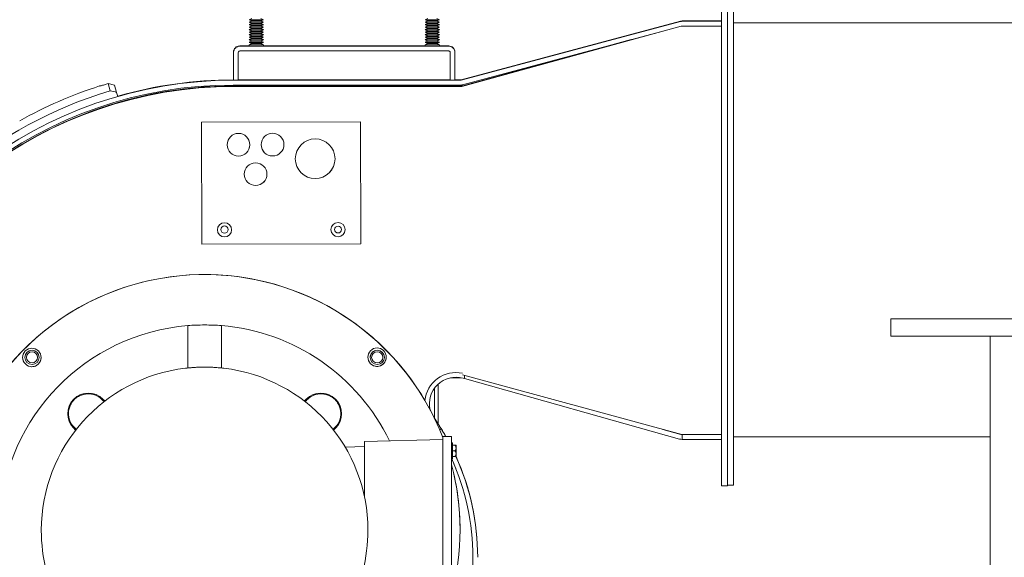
# Model space of a CAD drawing. Header units: inches. Extents: x 1 to 669, y 0 to 417.
# Tile 22 of 256: x 58 to 80, y 260 to 272. Entities that reach past the tile are written whole.
import ezdxf

# ---------------------------------------------------------------- set-up
doc = ezdxf.new("R2010")
doc.units = ezdxf.units.IN
doc.header["$LTSCALE"] = 12
doc.header["$MEASUREMENT"] = 0
doc.layers.get('0').update_dxf_attribs({"linetype": 'CONTINUOUS'})
doc.layers.add('X', color=1, linetype='CONTINUOUS')

msp = doc.modelspace()

# ---------------------------------------------------------------- linework, layer by layer
at = {"lineweight": 0}
for p, q in [((132.76366, 265.15076), (77.36042, 265.15076)), ((77.36042, 264.77576), (77.36042, 265.15076)), ((77.36042, 264.77576), (132.76366, 264.77576)), ((79.5456, 264.77576), (79.5456, 256.77576))]:
    msp.add_line(p, q, dxfattribs=at)
at = {"layer": 'X', "lineweight": 0}
for p, q in [((73.62716, 272.72356), (73.62716, 261.47356)), ((73.76166, 272.72356), (73.76166, 266.2438)), ((73.89616, 261.48826), (73.89616, 272.73826)), ((63.28666, 271.77294), (63.23066, 271.74518)), ((63.28666, 271.71742), (63.23066, 271.74518)), ((63.28256, 271.71946), (63.23066, 271.69373)), ((63.28666, 271.71742), (63.23066, 271.68967)), ((63.23476, 271.6917), (63.23066, 271.69373)), ((63.28666, 271.66191), (63.23066, 271.68967)), ((63.28256, 271.66394), (63.23066, 271.63822)), ((63.28666, 271.66191), (63.23066, 271.63415)), ((63.23476, 271.63619), (63.23066, 271.63822)), ((63.48666, 271.77294), (63.54266, 271.74518)), ((63.48666, 271.71742), (63.54266, 271.74518)), ((63.48666, 271.71742), (63.54266, 271.68967)), ((63.48666, 271.66191), (63.54266, 271.68967)), ((63.48666, 271.66191), (63.54266, 271.63415)), ((63.49076, 271.71946), (63.54266, 271.69373)), ((63.49076, 271.66394), (63.54266, 271.63822)), ((63.53856, 271.6917), (63.54266, 271.69373)), ((63.53856, 271.63619), (63.54266, 271.63822)), ((67.16166, 271.77294), (67.10566, 271.74518)), ((67.16166, 271.71742), (67.10566, 271.74518)), ((67.15756, 271.71946), (67.10566, 271.69373)), ((67.16166, 271.71742), (67.10566, 271.68967)), ((67.10976, 271.6917), (67.10566, 271.69373)), ((67.16166, 271.66191), (67.10566, 271.68967)), ((67.15756, 271.66394), (67.10566, 271.63822)), ((67.16166, 271.66191), (67.10566, 271.63415)), ((67.10976, 271.63619), (67.10566, 271.63822)), ((67.36166, 271.77294), (67.41766, 271.74518)), ((67.36166, 271.71742), (67.41766, 271.74518)), ((67.36166, 271.71742), (67.41766, 271.68967)), ((67.36166, 271.66191), (67.41766, 271.68967)), ((67.36166, 271.66191), (67.41766, 271.63415)), ((67.36576, 271.71946), (67.41766, 271.69373)), ((67.36576, 271.66394), (67.41766, 271.63822)), ((67.41356, 271.6917), (67.41766, 271.69373)), ((67.41356, 271.63619), (67.41766, 271.63822)), ((72.73061, 271.7125), (67.90022, 270.41777)), ((67.90022, 270.41089), (72.73061, 271.70476)), ((72.76577, 271.71713), (73.62716, 271.71713)), ((73.62716, 271.70939), (72.76577, 271.70939)), ((73.89616, 271.67306), (81.20616, 271.67306)), ((63.28666, 271.6064), (63.23066, 271.63415)), ((63.28256, 271.60843), (63.23066, 271.58271)), ((63.28666, 271.6064), (63.23066, 271.57864)), ((63.23476, 271.58067), (63.23066, 271.58271)), ((63.28666, 271.55088), (63.23066, 271.57864)), ((63.28256, 271.55292), (63.23066, 271.5272)), ((63.28666, 271.55088), (63.23066, 271.52313)), ((63.23476, 271.52516), (63.23066, 271.52719)), ((63.28666, 271.49537), (63.23066, 271.52313)), ((63.28256, 271.4974), (63.23066, 271.47168)), ((63.28666, 271.49537), (63.23066, 271.46761)), ((63.23476, 271.46965), (63.23066, 271.47168)), ((63.28666, 271.43986), (63.23066, 271.46761)), ((63.28256, 271.44189), (63.23066, 271.41617)), ((63.28666, 271.43986), (63.23066, 271.4121)), ((63.48666, 271.6064), (63.54266, 271.63415)), ((63.48666, 271.6064), (63.54266, 271.57864)), ((63.48666, 271.55088), (63.54266, 271.57864)), ((63.48666, 271.55088), (63.54266, 271.52313)), ((63.48666, 271.49537), (63.54266, 271.52313)), ((63.48666, 271.49537), (63.54266, 271.46761)), ((63.48666, 271.43986), (63.54266, 271.46761)), ((63.48666, 271.43986), (63.54266, 271.4121)), ((63.49076, 271.60843), (63.54266, 271.58271)), ((63.49076, 271.55292), (63.54266, 271.5272)), ((63.49076, 271.4974), (63.54266, 271.47168)), ((63.49076, 271.44189), (63.54266, 271.41617)), ((63.53856, 271.58067), (63.54266, 271.58271)), ((63.53856, 271.52516), (63.54266, 271.52719)), ((63.53856, 271.46965), (63.54266, 271.47168)), ((67.16166, 271.6064), (67.10566, 271.63415)), ((67.15756, 271.60843), (67.10566, 271.58271)), ((67.16166, 271.6064), (67.10566, 271.57864)), ((67.10976, 271.58067), (67.10566, 271.58271)), ((67.16166, 271.55088), (67.10566, 271.57864)), ((67.15756, 271.55292), (67.10566, 271.5272)), ((67.16166, 271.55088), (67.10566, 271.52313)), ((67.10976, 271.52516), (67.10566, 271.52719)), ((67.16166, 271.49537), (67.10566, 271.52313)), ((67.15756, 271.4974), (67.10566, 271.47168)), ((67.16166, 271.49537), (67.10566, 271.46761)), ((67.10976, 271.46965), (67.10566, 271.47168)), ((67.16166, 271.43986), (67.10566, 271.46761)), ((67.15756, 271.44189), (67.10566, 271.41617)), ((67.16166, 271.43986), (67.10566, 271.4121)), ((67.36166, 271.6064), (67.41766, 271.63415)), ((67.36166, 271.6064), (67.41766, 271.57864)), ((67.36166, 271.55088), (67.41766, 271.57864)), ((67.36166, 271.55088), (67.41766, 271.52313)), ((67.36166, 271.49537), (67.41766, 271.52313)), ((67.36166, 271.49537), (67.41766, 271.46761)), ((67.36166, 271.43986), (67.41766, 271.46761)), ((67.36166, 271.43986), (67.41766, 271.4121)), ((67.36576, 271.60843), (67.41766, 271.58271)), ((67.36576, 271.55292), (67.41766, 271.5272)), ((67.36576, 271.4974), (67.41766, 271.47168)), ((67.36576, 271.44189), (67.41766, 271.41617)), ((67.41356, 271.58067), (67.41766, 271.58271)), ((67.41356, 271.52516), (67.41766, 271.52719)), ((67.41356, 271.46965), (67.41766, 271.47168)), ((67.9141, 270.2731), (72.7443, 271.60269)), ((67.9273, 270.30985), (72.39926, 271.50772)), ((72.75574, 271.6032), (72.75769, 271.60373)), ((72.76495, 271.60373), (73.62716, 271.60474)), ((72.76495, 271.60361), (73.62716, 271.60463)), ((72.76495, 271.60373), (72.76495, 271.60361)), ((73.62716, 271.60479), (72.76577, 271.60479)), ((63.23476, 271.41414), (63.23066, 271.41617)), ((63.28666, 271.38434), (63.23066, 271.4121)), ((63.28256, 271.38638), (63.23066, 271.36066)), ((63.28666, 271.38434), (63.23066, 271.35659)), ((63.23476, 271.35862), (63.23066, 271.36066)), ((63.28666, 271.32883), (63.23066, 271.35659)), ((63.28256, 271.33087), (63.23066, 271.30514)), ((63.28666, 271.32883), (63.23066, 271.30108)), ((63.23476, 271.30311), (63.23066, 271.30514)), ((63.28666, 271.27332), (63.23066, 271.30108)), ((63.28256, 271.27535), (63.23066, 271.24963)), ((63.28666, 271.27332), (63.23066, 271.24556)), ((63.23476, 271.2476), (63.23066, 271.24963)), ((63.28666, 271.21781), (63.23066, 271.24556)), ((63.28256, 271.21984), (63.23066, 271.19412)), ((63.28666, 271.21781), (63.23066, 271.19005)), ((63.48666, 271.38434), (63.54266, 271.4121)), ((63.48666, 271.38434), (63.54266, 271.35659)), ((63.48666, 271.32883), (63.54266, 271.35659)), ((63.48666, 271.32883), (63.54266, 271.30108)), ((63.48666, 271.27332), (63.54266, 271.30108)), ((63.48666, 271.27332), (63.54266, 271.24556)), ((63.48666, 271.21781), (63.54266, 271.24556)), ((63.48666, 271.21781), (63.54266, 271.19005)), ((63.49076, 271.38638), (63.54266, 271.36066)), ((63.49076, 271.33087), (63.54266, 271.30514)), ((63.49076, 271.27535), (63.54266, 271.24963)), ((63.49076, 271.21984), (63.54266, 271.19412)), ((63.53856, 271.41414), (63.54266, 271.41617)), ((63.53856, 271.35862), (63.54266, 271.36066)), ((63.53856, 271.30311), (63.54266, 271.30514)), ((63.53856, 271.2476), (63.54266, 271.24963)), ((67.10976, 271.41414), (67.10566, 271.41617)), ((67.16166, 271.38434), (67.10566, 271.4121)), ((67.15756, 271.38638), (67.10566, 271.36066)), ((67.16166, 271.38434), (67.10566, 271.35659)), ((67.10976, 271.35862), (67.10566, 271.36066)), ((67.16166, 271.32883), (67.10566, 271.35659)), ((67.15756, 271.33087), (67.10566, 271.30514)), ((67.16166, 271.32883), (67.10566, 271.30108)), ((67.10976, 271.30311), (67.10566, 271.30514)), ((67.16166, 271.27332), (67.10566, 271.30108)), ((67.15756, 271.27535), (67.10566, 271.24963)), ((67.16166, 271.27332), (67.10566, 271.24556)), ((67.10976, 271.2476), (67.10566, 271.24963)), ((67.16166, 271.21781), (67.10566, 271.24556)), ((67.15756, 271.21984), (67.10566, 271.19412)), ((67.16166, 271.21781), (67.10566, 271.19005)), ((67.36166, 271.38434), (67.41766, 271.4121)), ((67.36166, 271.38434), (67.41766, 271.35659)), ((67.36166, 271.32883), (67.41766, 271.35659)), ((67.36166, 271.32883), (67.41766, 271.30108)), ((67.36166, 271.27332), (67.41766, 271.30108)), ((67.36166, 271.27332), (67.41766, 271.24556)), ((67.36166, 271.21781), (67.41766, 271.24556)), ((67.36166, 271.21781), (67.41766, 271.19005)), ((67.36576, 271.38638), (67.41766, 271.36066)), ((67.36576, 271.33087), (67.41766, 271.30514)), ((67.36576, 271.27535), (67.41766, 271.24963)), ((67.36576, 271.21984), (67.41766, 271.19412)), ((67.41356, 271.41414), (67.41766, 271.41617)), ((67.41356, 271.35862), (67.41766, 271.36066)), ((67.41356, 271.30311), (67.41766, 271.30514)), ((67.41356, 271.2476), (67.41766, 271.24963)), ((71.64247, 271.305), (67.94597, 270.28964)), ((62.88666, 271.03192), (62.88666, 271.02504)), ((62.88666, 271.02504), (62.88666, 270.41089)), ((62.99126, 271.02504), (62.99126, 270.41089)), ((63.23066, 271.16777), (63.02251, 271.16777)), ((67.62581, 271.16089), (63.02251, 271.16089)), ((67.62581, 271.05629), (63.02251, 271.05629)), ((63.23066, 271.19412), (63.23066, 271.19005)), ((63.23066, 271.19005), (63.23066, 271.16229)), ((63.54266, 271.19412), (63.54266, 271.19005)), ((63.54266, 271.19005), (63.54266, 271.16229)), ((67.10566, 271.16777), (63.54266, 271.16777)), ((67.10566, 271.19412), (67.10566, 271.19005)), ((67.10566, 271.19005), (67.10566, 271.16229)), ((67.41766, 271.19412), (67.41766, 271.19005)), ((67.41766, 271.19005), (67.41766, 271.16229)), ((67.62581, 271.16777), (67.41766, 271.16777)), ((67.65706, 270.41089), (67.65706, 271.02504)), ((67.76166, 271.03192), (67.76166, 271.02504)), ((67.76166, 270.41089), (67.76166, 271.02504)), ((71.06073, 271.14918), (67.93187, 270.28974)), ((60.17343, 270.17913), (60.12795, 270.3378)), ((60.12795, 270.3378), (60.26649, 270.30317)), ((62.88666, 270.41671), (62.87626, 270.41671)), ((67.89217, 270.40983), (62.87626, 270.40983)), ((62.99126, 270.41089), (62.88666, 270.41089)), ((67.65706, 270.41671), (62.99126, 270.41671)), ((67.76166, 270.41089), (67.65706, 270.41089)), ((67.89217, 270.41671), (67.76166, 270.41671)), ((60.26649, 270.30317), (60.31221, 270.14372)), ((60.31221, 270.14372), (60.33779, 270.05453)), ((67.89217, 270.30523), (62.87626, 270.30523)), ((62.89033, 270.27231), (67.90839, 270.27231)), ((62.89033, 270.2722), (67.90758, 270.2722)), ((62.90482, 270.28603), (67.92532, 270.28603)), ((62.90482, 270.28591), (67.92532, 270.28591)), ((67.92532, 270.28603), (67.92532, 270.28591)), ((65.6821, 269.4969), (62.18211, 269.48846)), ((65.6821, 269.49685), (62.18211, 269.48841)), ((62.18211, 269.48846), (62.18211, 269.48841)), ((62.18211, 269.48841), (62.1886, 266.80042)), ((65.6821, 269.4969), (65.6821, 269.49685)), ((65.68859, 266.80886), (65.6821, 269.49685)), ((65.68859, 266.80886), (62.1886, 266.80042)), ((73.76166, 261.48826), (73.76166, 266.2438)), ((61.88037, 265.00571), (61.88037, 264.08628)), ((62.61929, 264.08628), (62.61929, 265.00571)), ((58.29288, 264.30571), (58.29288, 264.3064)), ((58.60538, 264.30571), (58.60538, 264.3064)), ((65.89428, 264.30571), (65.89428, 264.3064)), ((66.20678, 264.30571), (66.20678, 264.3064)), ((72.75492, 262.60449), (67.92514, 263.92256)), ((67.96907, 263.83684), (67.94029, 263.84492)), ((67.96907, 263.91057), (67.96907, 263.83684)), ((72.70446, 262.50668), (67.96907, 263.83684)), ((67.30932, 262.96534), (67.30932, 263.62397)), ((67.31462, 263.63122), (67.31462, 262.95764)), ((67.38932, 263.71394), (67.38932, 262.84599)), ((60.04665, 263.35243), (60.01216, 263.38692)), ((64.48751, 263.38692), (64.45302, 263.35243)), ((59.36806, 262.74282), (59.40254, 262.70833)), ((65.09712, 262.70833), (65.13161, 262.74282)), ((67.4578, 262.73117), (67.42465, 262.71068)), ((67.42465, 262.71068), (67.4578, 262.73117)), ((67.4578, 262.73117), (67.4578, 262.73805)), ((67.4578, 262.73805), (67.4578, 262.73117)), ((67.49511, 262.56412), (67.68811, 262.56412)), ((67.49511, 262.56203), (67.49511, 262.56412)), ((67.49511, 262.56203), (67.49511, 262.31182)), ((67.68811, 262.56412), (67.68811, 262.56203)), ((67.68811, 262.31182), (67.68811, 262.56203)), ((72.73273, 262.60739), (72.33708, 262.71852)), ((72.76653, 262.60273), (73.62716, 262.60273)), ((72.76653, 262.60273), (72.76653, 262.49813)), ((73.62716, 262.60463), (72.77557, 262.60362)), ((73.89616, 262.55346), (79.5456, 262.55346)), ((65.34407, 262.32733), (65.77211, 262.33854)), ((65.77211, 262.44884), (67.49511, 262.49396)), ((65.77211, 262.44884), (65.77211, 262.44686)), ((65.77211, 262.24592), (65.77211, 262.44686)), ((67.70661, 262.42207), (67.68811, 262.42207)), ((67.70661, 262.42009), (67.68811, 262.42009)), ((67.70661, 262.42207), (67.70661, 262.42009)), ((67.70661, 262.42009), (67.70661, 262.07209)), ((67.75863, 262.37313), (67.70661, 262.37313)), ((67.75863, 262.37301), (67.70661, 262.37301)), ((67.75863, 262.37115), (67.70661, 262.37115)), ((67.75863, 262.37103), (67.70661, 262.37103)), ((67.71161, 262.37309), (67.78225, 262.37309)), ((67.71161, 262.37305), (67.71161, 262.37309)), ((67.78225, 262.37305), (67.71161, 262.37305)), ((67.71161, 262.37111), (67.78225, 262.37111)), ((67.71161, 262.37106), (67.71161, 262.37111)), ((67.78225, 262.37106), (67.71161, 262.37106)), ((67.78561, 262.3701), (67.78561, 262.37014)), ((67.78561, 262.3701), (67.78561, 262.36816)), ((67.78561, 262.36811), (67.78561, 262.36816)), ((67.78561, 262.36811), (67.78561, 262.3085)), ((72.76653, 262.49813), (73.62716, 262.49813)), ((65.77211, 262.24592), (65.77211, 261.21924)), ((67.49511, 258.67983), (67.49511, 262.31182)), ((67.68811, 262.31182), (67.68811, 258.67983)), ((67.75863, 262.24597), (67.70661, 262.24597)), ((67.75863, 262.12103), (67.70661, 262.12103)), ((67.78561, 262.3085), (67.78561, 262.1835)), ((67.78561, 262.1835), (67.78561, 262.12401)), ((67.70661, 262.07209), (67.68811, 262.07209)), ((73.76166, 261.47356), (73.62716, 261.47356)), ((73.76166, 261.48826), (73.89616, 261.48826)), ((73.76166, 261.48826), (73.76166, 261.47356)), ((58.65393, 260.49455), (58.65393, 260.49533)), ((65.84573, 260.49455), (65.84573, 260.49533)), ((67.87483, 260.5057), (67.87483, 260.50555)), ((58.68747, 259.98489), (58.69018, 259.98529)), ((68.26186, 259.90711), (68.26186, 259.90023))]:
    msp.add_line(p, q, dxfattribs=at)
for radius, start, end in [(9.79321, 106.723333, 107.243342), (9.62816, 106.735825, 153.116865), (9.79894, 107.882386, 119.115135)]:
    msp.add_arc((62.94595, 260.95879), radius, start, end, dxfattribs=at)
at = {"layer": 'X', "lineweight": 0, "extrusion": (2.92769e-16, 1.60836e-26, -1)}
for centre, major_axis, start_param, end_param in [((63.38666, 271.74518), (-0.156, 0), -1.57079633, 0.00168363), ((67.26166, 271.74518), (-0.156, 0), -1.57079633, 0.00168363), ((63.38666, 271.24556), (-0.156, 0), -1.57079633, 0.00168363), ((67.26166, 271.24556), (-0.156, 0), -1.57079633, 0.00168363), ((63.38666, 271.16229), (0.156, 0), 0, 3.14159265), ((67.26166, 271.16229), (0.156, 0), 0, 3.14159265)]:
    msp.add_ellipse(centre, major_axis=major_axis, ratio=0.00083443, start_param=start_param, end_param=end_param, dxfattribs=at)
at = {"layer": 'X', "lineweight": 0, "extrusion": (2.92769e-16, -1.58781e-26, -1)}
for centre in [(63.38666, 271.68967), (67.26166, 271.68967), (63.38666, 271.63415), (63.38666, 271.57864), (63.38666, 271.52313), (67.26166, 271.63415), (67.26166, 271.57864), (67.26166, 271.52313), (63.38666, 271.4121), (63.38666, 271.35659), (63.38666, 271.30108), (67.26166, 271.4121), (67.26166, 271.35659), (67.26166, 271.30108)]:
    msp.add_ellipse(centre, major_axis=(-0.156, 0), ratio=0.00083443, start_param=-1.57079633, end_param=0.00168363, dxfattribs=at)
at = {"layer": 'X', "lineweight": 0, "extrusion": (3.09649e-16, -1.00253e-13, -1)}
for centre in [(63.38666, 271.69373), (63.38666, 271.63822), (67.26166, 271.69373), (67.26166, 271.63822), (63.38666, 271.58271), (63.38666, 271.52719), (63.38666, 271.47168), (67.26166, 271.58271), (67.26166, 271.52719), (67.26166, 271.47168), (63.38666, 271.41617), (63.38666, 271.36066), (63.38666, 271.30514), (63.38666, 271.24963), (67.26166, 271.41617), (67.26166, 271.36066), (67.26166, 271.30514), (67.26166, 271.24963), (63.38666, 271.19412), (67.26166, 271.19412)]:
    msp.add_ellipse(centre, major_axis=(-0.156, 0), ratio=0.00083443, start_param=-0.32414271, end_param=0.00168363, dxfattribs=at)
at = {"layer": 'X', "lineweight": 0, "extrusion": (2.92769e-16, 2.5034e-26, -1)}
for centre in [(63.38666, 271.71742), (63.38666, 271.66191), (67.26166, 271.71742), (67.26166, 271.66191), (63.38666, 271.6064), (63.38666, 271.49537), (67.26166, 271.6064), (67.26166, 271.49537), (63.38666, 271.38434), (63.38666, 271.32883), (63.38666, 271.27332), (63.38666, 271.21781), (67.26166, 271.38434), (67.26166, 271.32883), (67.26166, 271.27332), (67.26166, 271.21781)]:
    msp.add_ellipse(centre, major_axis=(-0.1, 0), ratio=0.00083443, start_param=-1.57079633, end_param=-0.00168363, dxfattribs=at)
at = {"layer": 'X', "lineweight": 0, "extrusion": (2.92595e-16, 5.9037e-16, -1)}
for centre, end_param in [((63.38666, 271.74518), 1.57079633), ((63.38666, 271.68967), 1.57079633), ((63.38666, 271.69373), 0.32414271), ((63.38666, 271.63822), 0.32414271), ((67.26166, 271.74518), 1.57079633), ((67.26166, 271.68967), 1.57079633), ((67.26166, 271.69373), 0.32414271), ((67.26166, 271.63822), 0.32414271), ((63.38666, 271.63415), 1.57079633), ((63.38666, 271.57864), 1.57079633), ((63.38666, 271.52313), 1.57079633), ((63.38666, 271.46761), 1.57079633), ((63.38666, 271.58271), 0.32414271), ((63.38666, 271.52719), 0.32414271), ((63.38666, 271.47168), 0.32414271), ((67.26166, 271.63415), 1.57079633), ((67.26166, 271.57864), 1.57079633), ((67.26166, 271.52313), 1.57079633), ((67.26166, 271.46761), 1.57079633), ((67.26166, 271.58271), 0.32414271), ((67.26166, 271.52719), 0.32414271), ((67.26166, 271.47168), 0.32414271), ((63.38666, 271.4121), 1.57079633), ((63.38666, 271.35659), 1.57079633), ((63.38666, 271.30108), 1.57079633), ((63.38666, 271.24556), 1.57079633), ((63.38666, 271.41617), 0.32414271), ((63.38666, 271.36066), 0.32414271), ((63.38666, 271.30514), 0.32414271), ((63.38666, 271.24963), 0.32414271), ((67.26166, 271.4121), 1.57079633), ((67.26166, 271.35659), 1.57079633), ((67.26166, 271.30108), 1.57079633), ((67.26166, 271.24556), 1.57079633), ((67.26166, 271.41617), 0.32414271), ((67.26166, 271.36066), 0.32414271), ((67.26166, 271.30514), 0.32414271), ((67.26166, 271.24963), 0.32414271), ((63.38666, 271.19005), 3.14327628), ((63.38666, 271.19412), 0.32414271), ((67.26166, 271.19005), 3.14327628), ((67.26166, 271.19412), 0.32414271)]:
    msp.add_ellipse(centre, major_axis=(0.156, 0), ratio=0.00083443, start_param=-0.00168363, end_param=end_param, dxfattribs=at)
at = {"layer": 'X', "lineweight": 0, "extrusion": (2.92747e-16, -5.90676e-16, -1)}
for centre in [(63.38666, 271.71742), (63.38666, 271.66191), (67.26166, 271.71742), (67.26166, 271.66191), (63.38666, 271.6064), (63.38666, 271.55088), (63.38666, 271.49537), (63.38666, 271.43986), (67.26166, 271.6064), (67.26166, 271.55088), (67.26166, 271.49537), (67.26166, 271.43986), (63.38666, 271.38434), (63.38666, 271.32883), (63.38666, 271.27332), (63.38666, 271.21781), (67.26166, 271.38434), (67.26166, 271.32883), (67.26166, 271.27332), (67.26166, 271.21781)]:
    msp.add_ellipse(centre, major_axis=(0.1, 0), ratio=0.00083443, start_param=0.00168363, end_param=1.57079633, dxfattribs=at)
at = {"layer": 'X', "lineweight": 0, "extrusion": (2.93536e-16, 1.2598e-19, -1)}
msp.add_ellipse((72.76166, 271.61252), major_axis=(0.11819, 0.01556), ratio=0.87522595, start_param=-1.72006243, end_param=-1.42145779, dxfattribs=at)
at = {"layer": 'X', "lineweight": 0}
for centre, major_axis, ratio, start_param, end_param in [((72.76166, 271.60478), (0.11819, 0.01555), 0.87522821, 1.4215309, 1.72013553), ((63.02251, 271.03192), (-0.13585, 0), 0.99999965, -1.57079633, 0), ((63.02251, 271.02504), (-0.13585, 0), 0.99999965, -1.57079633, 0), ((63.02251, 271.02504), (-0.03125, 0), 0.99999965, -1.57079633, 0), ((67.62581, 271.03192), (0.13585, 0), 0.99999965, 0, 1.57079633), ((67.62581, 271.02504), (0.13585, 0), 0.99999965, 0, 1.57079633), ((67.62581, 271.02504), (0.03125, 0), 0.99999965, 0, 1.57079633), ((62.87626, 261.18123), (-9.2286, 0), 0.99999965, -1.57079633, -0.25485322), ((62.87626, 261.18123), (-9.124, 0), 0.99999965, -1.57079633, -0.25784903), ((62.89033, 261.14732), (-9.125, 0), 0.99999965, -1.57079633, -0.2616675), ((62.89033, 261.1472), (-9.125, 0), 0.99999965, -1.57079633, -0.26168024), ((62.90482, 261.16103), (-9.125, 0), 0.99999965, -1.57079633, -0.81178496), ((62.90482, 261.16092), (-9.125, 0), 0.99999965, -1.57079633, -0.81589105), ((62.68783, 267.1207), (0.0795, 0), 0.99999965, -4.71238898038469, 1.570796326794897), ((65.18783, 267.1207), (0.075, 0), 0.99999965, -4.71238898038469, 1.570796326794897), ((58.44913, 264.3064), (-0.15625, 0), 0.99999965, -1.57079633, 0), ((58.44913, 264.3064), (0.15625, 0), 0.99999965, 0, 1.57079633), ((66.05053, 264.3064), (-0.15625, 0), 0.99999965, -1.57079633, 0), ((66.05053, 264.3064), (0.15625, 0), 0.99999965, 0, 1.57079633), ((62.66466, 264.00655), (-0.06, 0), 0.99999965, -1.68838478, -1.65388682), ((67.78267, 263.28363), (-0.6876, 0), 0.99999965, -1.77945096, -0.10610879), ((67.78267, 263.28363), (-0.583, 0), 0.99999965, -1.84455488, 0.23518), ((59.69011, 263.06487), (-0.45545, 0), 0.99999965, -2.35619449, 0.78539816), ((64.80956, 263.06487), (0.45545, 0), 0.99999965, -0.78539816, 2.35619449), ((62.8759, 259.90694), (-5.386, 0), 0.99999965, -2.58812143, -2.53688032), ((62.26432, 260.52926), (-5.625, 0), 0.99999965, -2.6856149, -2.68347978), ((62.26432, 260.52915), (-5.625, 0), 0.99999965, -2.6856149, -2.68347978), ((62.26432, 260.52926), (-5.625, -0.00002), 0.99999965, -2.71783697, -2.71677223), ((62.26432, 260.52915), (-5.625, -0.00001), 0.99999965, -2.71776828, -2.71677002), ((62.87626, 259.90023), (-5.3856, 0), 0.99999965, -2.62418025, -2.58811384), ((67.67561, 262.37307), (0.11, 0), 0.00083443, 0.24798855, 0.71561258), ((67.67561, 262.37307), (0.11, 0), 0.00083443, -0.71561258, -0.24798855), ((67.67561, 262.31048), (-0.11, 0), 0.86644232, -2.45165683, -2.42598007), ((67.67561, 262.37109), (0.11, 0), 0.00083443, 0.24798855, 0.71561258), ((67.67561, 262.37109), (0.11, 0), 0.00083443, -0.71561258, -0.24798855), ((67.67561, 262.3085), (0.11, 0), 0.86644232, 0, 0.71561258), ((67.67561, 262.24805), (-0.1643, 0), 0.99999965, -2.30431596, -2.27707523), ((67.67561, 262.24606), (-0.1643, 0), 0.99999965, -2.30431596, -2.27707523), ((67.67561, 262.3085), (0.11, 0), 0.86644232, -0.71561258, 0), ((67.67561, 262.12109), (0.11, 0), 0.00083443, -0.71561258, -0.24798855), ((67.67561, 262.24606), (0.1643, 0), 0.99999965, -0.86451743, -0.83727669), ((62.87626, 259.90023), (5.3856, 0), 0.99999965, 0, 0.42509897), ((62.89033, 259.8652), (5.281, 0), 0.99999965, 0.38550576, 0.4311206), ((62.89033, 259.86532), (5.281, 0), 0.99999965, 0.38660715, 0.43109937), ((62.87626, 259.90023), (5.281, 0), 0.99999965, 0, 0.42383427), ((58.64995, 260.46143), (-0.24998, -0.00302), 0.00083437, -1.58735831, -1.57080641), ((61.59526, 259.90023), (6.562, 0), 0.99999965, -1.57079633, 0)]:
    msp.add_ellipse(centre, major_axis=major_axis, ratio=ratio, start_param=start_param, end_param=end_param, dxfattribs=at)
at = {"layer": 'X', "lineweight": 0, "extrusion": (2.92769e-16, 1.02757e-28, -1)}
for centre, major_axis, end_param in [((63.38666, 271.46761), (-0.156, 0), 0.00168363), ((63.38666, 271.55088), (-0.1, 0), -0.00168363), ((63.38666, 271.43986), (-0.1, 0), -0.00168363), ((67.26166, 271.46761), (-0.156, 0), 0.00168363), ((67.26166, 271.55088), (-0.1, 0), -0.00168363), ((67.26166, 271.43986), (-0.1, 0), -0.00168363)]:
    msp.add_ellipse(centre, major_axis=major_axis, ratio=0.00083443, start_param=-1.57079633, end_param=end_param, dxfattribs=at)
at = {"layer": 'X', "lineweight": 0, "extrusion": (-6.69842e-16, 2.17746e-14, -1)}
msp.add_ellipse((72.76497, 271.60333), major_axis=(0.19722, 0.00876), ratio=0.00143673, start_param=-1.67573977, end_param=-1.57084528, dxfattribs=at)
at = {"layer": 'X', "lineweight": 0, "extrusion": (2.92741e-16, 3.01439e-20, -1)}
msp.add_ellipse((62.87626, 261.18811), major_axis=(9.2286, 0), ratio=0.99999965, start_param=-1.84963996, end_param=-1.57079633, dxfattribs=at)
at = {"layer": 'X', "lineweight": 0, "extrusion": (1.14674e-16, -7.25238e-16, -1)}
msp.add_ellipse((67.3623, 271.25847), major_axis=(-59.68777, 14.91565), ratio=0.04562114, start_param=-1.46381156, end_param=-1.46146983, dxfattribs=at)
at = {"layer": 'X', "lineweight": 0, "extrusion": (2.92002e-16, -1.11567e-19, -1)}
msp.add_ellipse((67.89628, 270.40974), major_axis=(0.11808, 0.01554), ratio=0.87522783, start_param=1.42145717, end_param=1.72006193, dxfattribs=at)
at = {"layer": 'X', "lineweight": 0, "extrusion": (-3.64319e-16, 4.73892e-15, -1)}
msp.add_ellipse((67.90749, 270.27259), major_axis=(-0.06307, -0.00867), ratio=0.00627039, start_param=-1.67496299, end_param=-1.57091064, dxfattribs=at)
at = {"layer": 'X', "lineweight": 0, "extrusion": (2.92769e-16, -5.2834e-20, -1)}
for centre, start_param, end_param in [((63.74632, 268.99218), -6.28559713, -0.00241183), ((62.99632, 268.99037), -6.28559713, -0.00241183), ((62.99632, 268.99042), -0.00241765, -0.00010562), ((63.74632, 268.99223), -0.0024304, -0.00011837), ((63.37288, 268.34128), -6.28559713, -0.00241183), ((63.37288, 268.34133), -0.0024304, -0.00011837)]:
    msp.add_ellipse(centre, major_axis=(-0.25, 0), ratio=0.99999965, start_param=start_param, end_param=end_param, dxfattribs=at)
at = {"layer": 'X', "lineweight": 0, "extrusion": (2.92769e-16, -3.73456e-20, -1)}
for centre, start_param, end_param in [((64.68407, 268.68144), -6.28559713, -0.00241183), ((64.68407, 268.68149), -0.00241999, -0.00006519)]:
    msp.add_ellipse(centre, major_axis=(-0.4375, 0), ratio=0.99999965, start_param=start_param, end_param=end_param, dxfattribs=at)
at = {"layer": 'X', "lineweight": 0, "extrusion": (2.92769e-16, -2.92183e-20, -1)}
msp.add_ellipse((62.99632, 268.99042), major_axis=(0.25, 0), ratio=0.99999965, start_param=0.0000998, end_param=3.13918083, dxfattribs=at)
at = {"layer": 'X', "lineweight": 0, "extrusion": (2.92769e-16, -2.92177e-20, -1)}
for centre in [(63.74632, 268.99223), (63.37288, 268.34133)]:
    msp.add_ellipse(centre, major_axis=(0.25, 0), ratio=0.99999965, start_param=0.0000998, end_param=3.13918083, dxfattribs=at)
at = {"layer": 'X', "lineweight": 0, "extrusion": (2.92769e-16, -1.66958e-20, -1)}
msp.add_ellipse((64.68407, 268.68149), major_axis=(0.4375, 0), ratio=0.99999965, start_param=0.00005703, end_param=3.13918083, dxfattribs=at)
at = {"layer": 'X', "lineweight": 0, "extrusion": (2.92769e-16, 1.33262e-20, -1)}
for centre, start_param, end_param in [((62.68784, 267.11462), -6.28559713, -0.00241183), ((62.68784, 267.11467), -0.00241328, -0.00016088), ((65.18783, 267.12065), -6.28559713, -0.00241183), ((65.18783, 267.1207), -0.00241321, -0.00016081)]:
    msp.add_ellipse(centre, major_axis=(-0.1565, 0), ratio=0.99999965, start_param=start_param, end_param=end_param, dxfattribs=at)
at = {"layer": 'X', "lineweight": 0, "extrusion": (2.92769e-16, -4.66737e-20, -1)}
for centre in [(62.68784, 267.11467), (65.18783, 267.1207)]:
    msp.add_ellipse(centre, major_axis=(0.1565, 0), ratio=0.99999965, start_param=0.00015942, end_param=3.13918083, dxfattribs=at)
at = {"layer": 'X', "lineweight": 0, "extrusion": (2.92769e-16, -3.61802e-20, -1)}
msp.add_ellipse((62.68783, 267.12081), major_axis=(0.0795, 0), ratio=0.99999965, start_param=0.00070585, end_param=3.1408868, dxfattribs=at)
at = {"layer": 'X', "lineweight": 0, "extrusion": (2.92769e-16, -3.83511e-20, -1)}
msp.add_ellipse((65.18783, 267.12081), major_axis=(0.075, 0), ratio=0.99999965, start_param=0.00074821, end_param=3.14084445, dxfattribs=at)
at = {"layer": 'X', "lineweight": 0, "extrusion": (2.92769e-16, 7.43241e-30, -1)}
msp.add_ellipse((62.24983, 260.5057), major_axis=(-5.625, 0), ratio=0.99999965, start_param=0, end_param=2.61012268, dxfattribs=at)
at = {"layer": 'X', "lineweight": 0, "extrusion": (2.92757e-16, 2.48081e-20, -1)}
msp.add_ellipse((62.24983, 260.50555), major_axis=(-5.625, 0), ratio=0.99999965, start_param=-0.78622778, end_param=2.77205348, dxfattribs=at)
at = {"layer": 'X', "lineweight": 0, "extrusion": (2.92774e-16, 4.31655e-20, -1)}
msp.add_ellipse((62.24983, 260.50514), major_axis=(-4.51571, 0), ratio=0.99999965, start_param=-1.37851785, end_param=1.48888842, dxfattribs=at)
at = {"layer": 'X', "lineweight": 0, "extrusion": (2.92766e-16, -3.9696e-20, -1)}
msp.add_ellipse((62.24983, 260.50514), major_axis=(4.51571, 0), ratio=0.99999965, start_param=-1.48888842, end_param=-0.44848632, dxfattribs=at)
at = {"layer": 'X', "lineweight": 0, "extrusion": (2.92741e-16, 6.97219e-21, -1)}
for centre, major_axis, start_param, end_param in [((58.44598, 264.3031), (-0.20313, 0), -7.06941309, -0.78622778), ((66.04738, 264.3094), (-0.20313, 0), -7.06941309, -0.78622778), ((58.44598, 264.30325), (-0.20312, 0), -0.78622778, -0.00036828), ((66.04738, 264.30955), (-0.20313, 0), -0.78622778, -0.00036828)]:
    msp.add_ellipse(centre, major_axis=major_axis, ratio=0.99999965, start_param=start_param, end_param=end_param, dxfattribs=at)
at = {"layer": 'X', "lineweight": 0, "extrusion": (2.92769e-16, -3.06664e-30, -1)}
for centre, major_axis in [((58.44913, 264.30571), (-0.15625, 0)), ((58.44913, 264.30568), (-0.1232, 0)), ((66.05053, 264.30571), (-0.15625, 0)), ((66.05053, 264.30568), (-0.1232, 0))]:
    msp.add_ellipse(centre, major_axis=major_axis, ratio=0.99999965, start_param=-3.14159265, end_param=3.14159265, dxfattribs=at)
at = {"layer": 'X', "lineweight": 0, "extrusion": (2.92769e-16, 2.56196e-20, -1)}
for centre, major_axis in [((58.44598, 264.30325), (0.20312, 0)), ((66.04738, 264.30955), (0.20313, 0))]:
    msp.add_ellipse(centre, major_axis=major_axis, ratio=0.99999965, start_param=0.00036828, end_param=2.35536487, dxfattribs=at)
at = {"layer": 'X', "lineweight": 0, "extrusion": (2.92769e-16, -1.12127e-30, -1)}
msp.add_ellipse((62.24983, 260.49533), major_axis=(-3.5959, 0), ratio=0.99999965, start_param=0, end_param=1.45320788, dxfattribs=at)
at = {"layer": 'X', "lineweight": 0, "extrusion": (2.92764e-16, 1.34298e-20, -1)}
for centre, start_param, end_param in [((61.83501, 264.00681), -1.68838477, -1.58456389), ((61.83501, 264.00655), -1.68838478, -1.6539551)]:
    msp.add_ellipse(centre, major_axis=(0.06, 0), ratio=0.99999965, start_param=start_param, end_param=end_param, dxfattribs=at)
at = {"layer": 'X', "lineweight": 0, "extrusion": (2.9277e-16, 3.56622e-20, -1)}
msp.add_ellipse((62.66466, 264.00681), major_axis=(0.06, 0), ratio=0.99999965, start_param=-1.55703047, end_param=-1.45320788, dxfattribs=at)
at = {"layer": 'X', "lineweight": 0, "extrusion": (2.92771e-16, 2.51331e-20, -1)}
msp.add_ellipse((62.24983, 260.49533), major_axis=(3.5959, 0), ratio=0.99999965, start_param=-1.45320788, end_param=0, dxfattribs=at)
at = {"layer": 'X', "lineweight": 0, "extrusion": (2.92752e-16, 3.10262e-20, -1)}
msp.add_ellipse((67.78267, 263.29052), major_axis=(-0.583, 0), ratio=0.99999965, start_param=-0.25833503, end_param=-0.00590403, dxfattribs=at)
at = {"layer": 'X', "lineweight": 0, "extrusion": (2.92758e-16, -3.94091e-20, -1)}
msp.add_ellipse((62.24983, 260.5057), major_axis=(5.625, 0), ratio=0.99999965, start_param=-0.4889552, end_param=-0.44870021, dxfattribs=at)
at = {"layer": 'X', "lineweight": 0, "extrusion": (2.92778e-16, 1.76979e-20, -1)}
msp.add_ellipse((62.8759, 259.90006), major_axis=(5.386, 0), ratio=0.99999965, start_param=-0.60103051, end_param=-0.55347123, dxfattribs=at)
at = {"layer": 'X', "lineweight": 0, "extrusion": (2.92771e-16, 1.16967e-20, -1)}
msp.add_ellipse((62.87626, 259.90711), major_axis=(5.3856, 0), ratio=0.99999965, start_param=-0.55347881, end_param=-0.51594226, dxfattribs=at)
at = {"layer": 'X', "lineweight": 0, "extrusion": (2.91434e-16, -6.65601e-31, -1)}
msp.add_ellipse((72.76653, 262.72773), major_axis=(0.08856, -0.08822), ratio=0.9999113, start_param=0.78738266, end_param=1.06114121, dxfattribs=at)
at = {"layer": 'X', "lineweight": 0, "extrusion": (2.92344e-16, -1.01123e-17, -1)}
msp.add_ellipse((72.77559, 262.60423), major_axis=(-0.19724, 0.0083), ratio=0.00310403, start_param=-1.57081947, end_param=-1.46592497, dxfattribs=at)
at = {"layer": 'X', "lineweight": 0, "extrusion": (2.92771e-16, 4.30703e-20, -1)}
for centre in [(67.67561, 262.24809), (67.67561, 262.24611)]:
    msp.add_ellipse(centre, major_axis=(0.1643, 0), ratio=0.99999965, start_param=-0.86451743, end_param=-0.83727669, dxfattribs=at)
at = {"layer": 'X', "lineweight": 0, "extrusion": (2.87106e-16, 2.46519e-32, -1)}
msp.add_ellipse((72.76653, 262.72773), major_axis=(0.16267, -0.16204), ratio=0.9999113, start_param=0.78738266, end_param=1.06114121, dxfattribs=at)
at = {"layer": 'X', "lineweight": 0, "extrusion": (3.14585e-16, 2.62527e-17, -1)}
msp.add_ellipse((67.67561, 262.1835), major_axis=(0.11, 0), ratio=0.86560789, start_param=-0.71561258, end_param=0, dxfattribs=at)
at = {"layer": 'X', "lineweight": 0, "extrusion": (2.92769e-16, 9.99472e-30, -1)}
msp.add_ellipse((67.67561, 262.1835), major_axis=(0.11, 0), ratio=0.86560789, start_param=0, end_param=0.71561258, dxfattribs=at)
at = {"layer": 'X', "lineweight": 0, "extrusion": (2.92757e-16, 1.11734e-21, -1)}
msp.add_ellipse((62.87626, 259.90711), major_axis=(5.3856, 0), ratio=0.99999965, start_param=-0.4240931, end_param=0, dxfattribs=at)
at = {"layer": 'X', "lineweight": 0, "extrusion": (2.92781e-16, 2.4961e-20, -1)}
for centre, end_param in [((62.24983, 260.5057), 0), ((62.24983, 260.50555), 0.25838071)]:
    msp.add_ellipse(centre, major_axis=(5.625, 0), ratio=0.99999965, start_param=-0.25838071, end_param=end_param, dxfattribs=at)
at = {"layer": 'X', "lineweight": 0, "extrusion": (2.92772e-16, -3.05147e-23, -1)}
msp.add_ellipse((58.68747, 259.98468), major_axis=(0.24738, 0.03613), ratio=0.00082567, start_param=-1.57067574, end_param=-1.55973459, dxfattribs=at)
at = {"layer": 'X', "lineweight": 0}
for points, knots in [([(72.76577, 271.60479), (72.76441, 271.60479), (72.76305, 271.6047), (72.76034, 271.60434), (72.759, 271.60408), (72.75769, 271.60373)], [-0.0208149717, -0.0208149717, -0.0208149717, -0.0208149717, -0.0104074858, -0.0104074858, 0, 0, 0, 0]), ([(67.89217, 270.41671), (67.89353, 270.41671), (67.89488, 270.4168), (67.89758, 270.41716), (67.89891, 270.41742), (67.90022, 270.41777)], [-0.0207317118, -0.0207317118, -0.0207317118, -0.0207317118, -0.0103658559, -0.0103658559, 0, 0, 0, 0]), ([(67.90022, 270.41089), (67.89891, 270.41054), (67.89758, 270.41027), (67.89488, 270.40992), (67.89353, 270.40983), (67.89217, 270.40983)], [-0.0207317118, -0.0207317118, -0.0207317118, -0.0207317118, -0.0103658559, -0.0103658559, 0, 0, 0, 0]), ([(60.04294, 270.31184), (60.02987, 270.30778), (60.01589, 270.30356), (59.99006, 270.29603), (59.9782, 270.29273), (59.95938, 270.28779), (59.95117, 270.28583), (59.94011, 270.28376), (59.93727, 270.28364), (59.93705, 270.28433), (59.93705, 270.28433), (59.93704, 270.28434)], [-1.256583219, -1.256583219, -1.256583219, -1.256583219, -1.152299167, -1.152299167, -1.047699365, -1.047699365, -0.942998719, -0.942998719, -0.838298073, -0.838298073, -0.837819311, -0.837819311, -0.837819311, -0.837819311]), ([(67.92532, 270.28603), (67.92641, 270.28664), (67.92751, 270.28726), (67.92969, 270.2885), (67.93078, 270.28912), (67.93187, 270.28974)], [-0.0191436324, -0.0191436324, -0.0191436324, -0.0191436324, -0.0095718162, -0.0095718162, 0, 0, 0, 0]), ([(67.92532, 270.28591), (67.92877, 270.28653), (67.93222, 270.28716), (67.9391, 270.2884), (67.94254, 270.28902), (67.94597, 270.28964)], [-0.0534228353, -0.0534228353, -0.0534228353, -0.0534228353, -0.0267114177, -0.0267114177, 0, 0, 0, 0]), ([(62.61929, 265.00571), (62.56228, 265.00982), (62.5032, 265.01312), (62.3787, 265.01786), (62.31321, 265.01908), (62.18646, 265.01908), (62.12097, 265.01786), (61.99646, 265.01312), (61.93739, 265.00982), (61.88037, 265.00571)], [2.93666713, 2.93666713, 2.93666713, 2.93666713, 3.3773113, 3.3773113, 3.86022381, 3.86022381, 4.34313632, 4.34313632, 4.78378048, 4.78378048, 4.78378048, 4.78378048]), ([(62.6717, 264.06614), (62.6717, 264.06611), (62.66904, 264.06641), (62.66384, 264.06699), (62.6638, 264.06699), (62.66376, 264.067), (62.66372, 264.067), (62.66113, 264.06729), (62.65792, 264.06765), (62.65407, 264.06807), (62.65399, 264.06808), (62.65391, 264.06809), (62.65383, 264.0681), (62.64998, 264.06852), (62.64547, 264.06902), (62.64042, 264.06956), (62.64027, 264.06957), (62.64013, 264.06959), (62.63998, 264.0696), (62.62972, 264.0707), (62.6172, 264.07201), (62.60244, 264.07344), (62.60215, 264.07347), (62.60185, 264.0735), (62.60156, 264.07353), (62.58674, 264.07497), (62.56949, 264.07655), (62.55062, 264.07812), (62.5502, 264.07815), (62.54979, 264.07818), (62.54937, 264.07822), (62.5304, 264.07979), (62.50972, 264.08135), (62.48728, 264.08282), (62.48681, 264.08286), (62.48634, 264.08289), (62.48586, 264.08292), (62.4748, 264.08364), (62.46325, 264.08434), (62.45151, 264.08499), (62.45106, 264.08502), (62.4506, 264.08504), (62.45014, 264.08507), (62.43832, 264.08572), (62.42625, 264.08633), (62.41394, 264.08689), (62.41353, 264.08691), (62.41312, 264.08693), (62.4127, 264.08695), (62.38747, 264.08808), (62.36116, 264.089), (62.33392, 264.08963), (62.33366, 264.08964), (62.33339, 264.08965), (62.33313, 264.08965), (62.30565, 264.09028), (62.27806, 264.09061), (62.25035, 264.09061), (62.23644, 264.09061), (62.22251, 264.09053), (62.20854, 264.09037), (62.19461, 264.09022), (62.18067, 264.08998), (62.16703, 264.08966), (62.16683, 264.08966), (62.16664, 264.08965), (62.16644, 264.08965), (62.13936, 264.08903), (62.11308, 264.08812), (62.0876, 264.08698), (62.08723, 264.08696), (62.08686, 264.08694), (62.08649, 264.08693), (62.07404, 264.08636), (62.06173, 264.08574), (62.04984, 264.08509), (62.04942, 264.08506), (62.049, 264.08504), (62.04858, 264.08502), (62.03678, 264.08436), (62.02536, 264.08367), (62.01432, 264.08295), (62.01389, 264.08292), (62.01346, 264.08289), (62.01302, 264.08287), (62.00158, 264.08212), (61.99056, 264.08134), (61.97992, 264.08055), (61.96978, 264.07979), (61.95994, 264.07902), (61.95055, 264.07824), (61.95013, 264.07821), (61.94972, 264.07817), (61.9493, 264.07814), (61.9302, 264.07655), (61.9133, 264.075), (61.89846, 264.07356), (61.89817, 264.07353), (61.89788, 264.07351), (61.8976, 264.07348), (61.89035, 264.07277), (61.8836, 264.0721), (61.87737, 264.07146), (61.87714, 264.07143), (61.87691, 264.07141), (61.87668, 264.07139), (61.87047, 264.07075), (61.8648, 264.07015), (61.85975, 264.06961), (61.8596, 264.0696), (61.85945, 264.06958), (61.8593, 264.06956), (61.84907, 264.06847), (61.84132, 264.0676), (61.83606, 264.06701), (61.83602, 264.06701), (61.83598, 264.067), (61.83594, 264.067), (61.83195, 264.06655), (61.82943, 264.06627), (61.82844, 264.06618), (61.82813, 264.06614), (61.82797, 264.06613), (61.82797, 264.06614)], [0, 0, 0, 0, 0.0020963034, 0.0020963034, 0.0020963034, 0.0021122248, 0.0021122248, 0.0021122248, 0.0031461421, 0.0031461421, 0.0031461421, 0.0031683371, 0.0031683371, 0.0031683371, 0.0041950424, 0.0041950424, 0.0041950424, 0.0042244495, 0.0042244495, 0.0042244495, 0.0062956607, 0.0062956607, 0.0062956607, 0.0063366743, 0.0063366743, 0.0063366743, 0.0084034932, 0.0084034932, 0.0084034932, 0.0084488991, 0.0084488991, 0.0084488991, 0.0105176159, 0.0105176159, 0.0105176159, 0.0105611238, 0.0105611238, 0.0105611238, 0.0115776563, 0.0115776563, 0.0115776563, 0.0116172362, 0.0116172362, 0.0116172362, 0.0126390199, 0.0126390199, 0.0126390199, 0.0126733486, 0.0126733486, 0.0126733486, 0.0147652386, 0.0147652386, 0.0147652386, 0.0147855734, 0.0147855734, 0.0147855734, 0.0168952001, 0.0168952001, 0.0168952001, 0.0179539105, 0.0179539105, 0.0179539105, 0.0190100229, 0.0190100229, 0.0190100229, 0.019025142, 0.019025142, 0.019025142, 0.0211222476, 0.0211222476, 0.0211222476, 0.0211528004, 0.0211528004, 0.0211528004, 0.02217836, 0.02217836, 0.02217836, 0.0222146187, 0.0222146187, 0.0222146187, 0.0232344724, 0.0232344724, 0.0232344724, 0.0232744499, 0.0232744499, 0.0232744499, 0.02433468, 0.02433468, 0.02433468, 0.0253466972, 0.0253466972, 0.0253466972, 0.0253915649, 0.0253915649, 0.0253915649, 0.0274589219, 0.0274589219, 0.0274589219, 0.0274990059, 0.0274990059, 0.0274990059, 0.0285150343, 0.0285150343, 0.0285150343, 0.0285525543, 0.0285525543, 0.0285525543, 0.0295711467, 0.0295711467, 0.0295711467, 0.029601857, 0.029601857, 0.029601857, 0.0316833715, 0.0316833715, 0.0316833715, 0.0316997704, 0.0316997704, 0.0316997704, 0.0332915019, 0.0332915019, 0.0332915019, 0.0337955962, 0.0337955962, 0.0337955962, 0.0337955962]), ([(62.62035, 264.07166), (62.61989, 264.07486), (62.61958, 264.07808), (62.61933, 264.08298), (62.61929, 264.08464), (62.61929, 264.08628)], [-1.5885352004, -1.5885352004, -1.5885352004, -1.5885352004, -1.5544294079, -1.5544294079, -1.5369242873, -1.5369242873, -1.5369242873, -1.5369242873]), ([(59.99681, 263.37087), (59.96646, 263.40195), (59.93032, 263.4298), (59.83572, 263.48041), (59.7739, 263.49784), (59.65654, 263.50527), (59.59404, 263.49735), (59.50611, 263.46487), (59.47771, 263.45073), (59.42492, 263.41682), (59.40054, 263.39706), (59.35742, 263.35394), (59.33766, 263.32956), (59.30375, 263.27677), (59.2896, 263.24836), (59.25711, 263.16041), (59.24917, 263.09789), (59.25656, 262.9805), (59.27396, 262.91865), (59.32452, 262.82401), (59.35235, 262.78784), (59.38341, 262.75748)], [-3.72912035, -3.72912035, -3.72912035, -3.72912035, -3.35960393, -3.35960393, -2.8591973, -2.8591973, -2.39460129, -2.39460129, -2.16230328, -2.16230328, -1.93000528, -1.93000528, -1.69770728, -1.69770728, -1.46540927, -1.46540927, -1.00081326, -1.00081326, -0.50040663, -0.50040663, -0.13089021, -0.13089021, -0.13089021, -0.13089021]), ([(65.11626, 262.75748), (65.14732, 262.78784), (65.17514, 262.82401), (65.22571, 262.91865), (65.24311, 262.9805), (65.2505, 263.09789), (65.24256, 263.16041), (65.21007, 263.24836), (65.19592, 263.27677), (65.16201, 263.32956), (65.14224, 263.35394), (65.09913, 263.39706), (65.07475, 263.41682), (65.02196, 263.45073), (64.99356, 263.46487), (64.90563, 263.49735), (64.84312, 263.50527), (64.72577, 263.49784), (64.66394, 263.48041), (64.56935, 263.4298), (64.53321, 263.40195), (64.50286, 263.37087)], [-3.72912035, -3.72912035, -3.72912035, -3.72912035, -3.35960393, -3.35960393, -2.8591973, -2.8591973, -2.39460129, -2.39460129, -2.16230328, -2.16230328, -1.93000528, -1.93000528, -1.69770728, -1.69770728, -1.46540927, -1.46540927, -1.00081326, -1.00081326, -0.50040663, -0.50040663, -0.13089021, -0.13089021, -0.13089021, -0.13089021]), ([(61.11715, 257.08171), (60.83266, 257.17612), (60.56007, 257.30629), (60.05553, 257.63005), (59.82362, 257.82363), (59.4149, 258.26218), (59.23811, 258.50712), (58.95063, 259.03318), (58.83996, 259.31425), (58.69161, 259.89509), (58.65393, 260.19481), (58.65393, 260.49455)], [1.89124673, 1.89124673, 1.89124673, 1.89124673, 2.14131592, 2.14131592, 2.3913851, 2.3913851, 2.64145429, 2.64145429, 2.89152347, 2.89152347, 3.14159265, 3.14159265, 3.14159265, 3.14159265]), ([(65.84573, 260.49455), (65.84573, 260.19481), (65.80806, 259.89509), (65.65971, 259.31425), (65.54903, 259.03318), (65.26155, 258.50712), (65.08477, 258.26218), (64.67604, 257.82363), (64.44414, 257.63005), (63.9396, 257.30629), (63.667, 257.17612), (63.38252, 257.08171)], [0, 0, 0, 0, 0.25006918, 0.25006918, 0.50013837, 0.50013837, 0.75020755, 0.75020755, 1.00027674, 1.00027674, 1.25034592, 1.25034592, 1.25034592, 1.25034592])]:
    msp.add_open_spline(points, degree=3, knots=knots, dxfattribs=at)
for points in [[(61.88037, 264.08628), (61.88037, 264.08136), (61.88001, 264.07648), (61.87931, 264.07166)], [(67.90081, 263.85454), (67.82145, 263.85451), (67.74255, 263.85449), (67.66413, 263.85446)], [(60.03683, 263.3296), (60.02349, 263.34336), (60.01015, 263.35712), (59.99681, 263.37087)], [(60.05521, 263.34386), (60.05231, 263.34677), (60.04944, 263.34963), (60.04665, 263.35243)], [(64.45302, 263.35243), (64.45022, 263.34963), (64.44736, 263.34677), (64.44446, 263.34386)], [(64.50286, 263.37087), (64.48952, 263.35712), (64.47618, 263.34336), (64.46284, 263.3296)], [(59.38341, 262.75748), (59.39678, 262.74449), (59.41016, 262.7315), (59.42354, 262.71851)], [(65.07613, 262.71851), (65.08951, 262.7315), (65.10288, 262.74449), (65.11626, 262.75748)], [(59.40254, 262.70833), (59.40494, 262.70593), (59.40738, 262.70349), (59.40986, 262.70102)], [(65.0898, 262.70102), (65.09228, 262.70349), (65.09473, 262.70593), (65.09712, 262.70833)]]:
    msp.add_open_spline(points, degree=3, dxfattribs=at)

doc.saveas('drawing.dxf')
